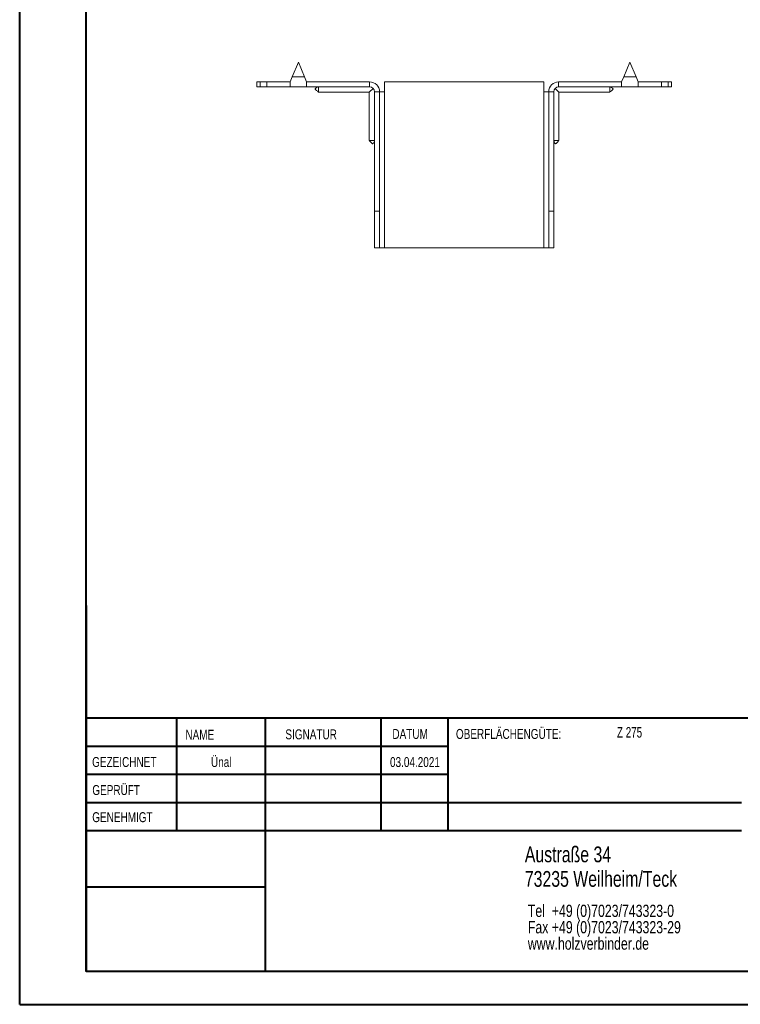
# Model space of a CAD drawing. Header units: millimetres. Extents: x 0 to 210, y 0 to 297.
# Tile 1 of 6: x 0 to 109, y 0 to 149. Entities that reach past the tile are written whole.
import ezdxf

# ---------------------------------------------------------------- set-up
doc = ezdxf.new("R2010")
doc.units = ezdxf.units.MM
doc.styles.add('SLDTEXTSTYLE0', font='TXT', dxfattribs={"width": 0.75})
doc.styles.add('SLDTEXTSTYLE2', font='TXT', dxfattribs={"width": 0.7})

# ---------------------------------------------------------------- blocks, each defined once
blk = doc.blocks.new('SW_NOTE_0')
at = {"color": 0, "linetype": 'Continuous', "lineweight": 0, "char_height": 1.8521, "attachment_point": 1, "style": 'SLDTEXTSTYLE0'}
for s, insert in [('Tel  +49 (0)7023/743323-0', (0, 2.39)), ('Fax +49 (0)7023/743323-29', (0, -0.08)), ('www.holzverbinder.de', (0, -2.55))]:
    blk.add_mtext(s, dxfattribs=dict(at, insert=insert))

msp = doc.modelspace()

# ---------------------------------------------------------------- linework, layer by layer
at = {"color": 7, "linetype": 'Continuous', "lineweight": 40}
for p, q in [((0.08, 0.21), (0.08, 297.21)), ((10.08, 5.21), (10.08, 292.21)), ((10.11, 60.37), (10.11, 5.12)), ((205.08, 43.37), (10.11, 43.37)), ((23.71, 43.37), (23.71, 26.37)), ((37.1, 43.37), (37.1, 5.12)), ((54.51, 43.37), (54.51, 26.37)), ((64.71, 26.37), (64.71, 43.37)), ((64.71, 39.1), (10.11, 39.1)), ((64.71, 34.87), (10.11, 34.87)), ((108.91, 30.62), (10.11, 30.62)), ((108.91, 26.37), (10.11, 26.37)), ((37.1, 17.87), (10.11, 17.87)), ((10.11, 13.71), (10.08, 13.71)), ((10.11, 9.46), (10.08, 9.46)), ((10.08, 5.21), (205.08, 5.21)), ((0.08, 0.21), (210.08, 0.21))]:
    msp.add_line(p, q, dxfattribs=at)
at = {"color": 7, "linetype": 'Continuous', "lineweight": 15}
for p, q in [((42.1, 142.33), (41.16, 140.08)), ((43.03, 140.08), (42.1, 142.33)), ((92.1, 142.33), (91.16, 140.08)), ((93.03, 140.08), (92.1, 142.33)), ((41.16, 140.08), (40.85, 139.33)), ((41.16, 140.08), (43.03, 140.08)), ((43.35, 139.33), (43.03, 140.08)), ((91.16, 140.08), (90.85, 139.33)), ((91.16, 140.08), (93.03, 140.08)), ((93.35, 139.33), (93.03, 140.08)), ((35.85, 139.33), (35.85, 138.58)), ((35.85, 139.33), (36.35, 139.33)), ((36.35, 138.58), (35.85, 138.58)), ((36.35, 139.33), (36.35, 138.58)), ((36.35, 139.33), (37.35, 139.33)), ((37.35, 138.58), (36.35, 138.58)), ((37.35, 138.58), (37.35, 139.33)), ((40.85, 139.33), (37.35, 139.33)), ((40.85, 138.58), (37.35, 138.58)), ((40.85, 139.33), (40.85, 138.58)), ((40.85, 138.58), (43.35, 138.58)), ((43.35, 138.58), (43.35, 139.33)), ((52.85, 139.33), (43.35, 139.33)), ((52.85, 138.58), (43.35, 138.58)), ((52.8, 137.78), (53.38, 138.36)), ((52.85, 138.58), (52.85, 139.33)), ((55.1, 137.83), (55.1, 139.33)), ((79.1, 139.33), (55.1, 139.33)), ((79.1, 139.33), (79.1, 137.83)), ((80.82, 138.36), (81.4, 137.78)), ((81.35, 138.58), (81.35, 139.33)), ((81.35, 139.33), (90.85, 139.33)), ((81.35, 138.58), (90.85, 138.58)), ((90.85, 139.33), (90.85, 138.58)), ((90.85, 138.58), (93.35, 138.58)), ((93.35, 138.58), (93.35, 139.33)), ((93.35, 139.33), (96.85, 139.33)), ((93.35, 138.58), (96.85, 138.58)), ((96.85, 138.58), (96.85, 139.33)), ((96.85, 139.33), (97.85, 139.33)), ((97.85, 138.58), (96.85, 138.58)), ((97.85, 138.58), (97.85, 139.33)), ((97.85, 139.33), (98.35, 139.33)), ((98.35, 138.58), (97.85, 138.58)), ((98.35, 138.58), (98.35, 139.33)), ((45.15, 137.78), (52.8, 137.78)), ((52.8, 137.78), (52.8, 130.51)), ((53.6, 137.83), (54.35, 137.83)), ((53.6, 119.83), (53.6, 137.83)), ((54.35, 119.83), (54.35, 137.83)), ((54.35, 137.83), (55.1, 137.83)), ((55.1, 114.33), (55.1, 137.83)), ((79.1, 137.83), (79.1, 114.33)), ((79.1, 137.83), (79.85, 137.83)), ((80.6, 137.83), (79.85, 137.83)), ((79.85, 119.83), (79.85, 137.83)), ((80.6, 119.83), (80.6, 137.83)), ((81.4, 137.78), (89.05, 137.78)), ((81.4, 130.51), (81.4, 137.78)), ((54.35, 119.83), (53.6, 119.83)), ((53.6, 114.33), (53.6, 119.83)), ((54.35, 114.33), (54.35, 119.83)), ((79.85, 119.83), (80.6, 119.83)), ((79.85, 114.33), (79.85, 119.83)), ((80.6, 114.33), (80.6, 119.83)), ((53.6, 114.33), (54.35, 114.33)), ((54.35, 114.33), (55.1, 114.33)), ((79.1, 114.33), (55.1, 114.33)), ((79.1, 114.33), (79.85, 114.33)), ((79.85, 114.33), (80.6, 114.33))]:
    msp.add_line(p, q, dxfattribs=at)
at = {"color": 7, "linetype": 'Continuous', "lineweight": 0}
for p, q in [((64.71, 39.12), (10.11, 39.12)), ((23.71, 5.21), (23.71, 5.12)), ((54.51, 5.21), (54.51, 5.12))]:
    msp.add_line(p, q, dxfattribs=at)
at = {"color": 7, "linetype": 'Continuous', "lineweight": 15}
for centre, radius, start, end in [((52.85, 137.83), 1.5, 0, 90), ((52.85, 137.83), 0.75, 0, 90), ((81.35, 137.83), 1.5, 90, 180), ((81.35, 137.83), 0.75, 90, 180)]:
    msp.add_arc(centre, radius, start, end, dxfattribs=at)
for points, knots in [([(45.15, 138.58), (45.03, 138.54), (44.86, 138.48), (44.69, 138.37), (44.65, 138.31), (44.64, 138.27), (44.64, 138.24), (44.66, 138.19), (44.72, 138.11), (44.9, 137.98), (45.05, 137.86), (45.15, 137.77)], [0, 0, 0, 0, 0.285501, 0.392615, 0.433608, 0.452355, 0.47104, 0.511905, 0.562272, 0.6953, 1, 1, 1, 1]), ([(45.15, 138.58), (45.15, 138.5), (45.15, 138.3), (45.15, 138.04), (45.15, 137.85), (45.15, 137.76), (45.15, 137.78), (45.15, 137.79)], [0, 0, 0, 0, 0.176999, 0.437532, 0.698072, 0.958616, 1, 1, 1, 1]), ([(89.04, 137.77), (89.12, 137.84), (89.25, 137.96), (89.43, 138.08), (89.52, 138.17), (89.55, 138.24), (89.55, 138.27), (89.54, 138.31), (89.51, 138.35), (89.36, 138.48), (89.19, 138.53), (89.05, 138.58)], [0, 0, 0, 0, 0.256731, 0.386951, 0.489173, 0.528771, 0.547318, 0.566205, 0.608673, 0.662214, 1, 1, 1, 1]), ([(89.05, 138.58), (89.05, 138.5), (89.05, 138.3), (89.05, 138.04), (89.05, 137.85), (89.05, 137.76), (89.05, 137.78), (89.05, 137.79)], [0, 0, 0, 0, 0.176999, 0.437532, 0.698072, 0.958616, 1, 1, 1, 1]), ([(52.79, 130.52), (52.86, 130.43), (52.98, 130.3), (53.1, 130.13), (53.19, 130.04), (53.26, 130.01), (53.29, 130.01), (53.33, 130.02), (53.37, 130.05), (53.5, 130.2), (53.55, 130.37), (53.6, 130.51)], [0, 0, 0, 0, 0.256731, 0.386951, 0.489173, 0.528771, 0.547318, 0.566205, 0.608673, 0.662214, 1, 1, 1, 1]), ([(52.8, 130.51), (52.81, 130.51), (52.82, 130.51), (52.98, 130.51), (53.21, 130.51), (53.42, 130.51), (53.54, 130.51), (53.6, 130.51)], [0, 0, 0, 0, 0.217783, 0.478083, 0.738383, 0.867316, 1, 1, 1, 1]), ([(80.6, 130.51), (80.64, 130.39), (80.69, 130.23), (80.8, 130.06), (80.86, 130.02), (80.9, 130.01), (80.93, 130.01), (80.98, 130.03), (81.06, 130.09), (81.19, 130.27), (81.32, 130.42), (81.4, 130.52)], [0, 0, 0, 0, 0.285501, 0.392615, 0.433608, 0.452355, 0.47104, 0.511905, 0.562272, 0.6953, 1, 1, 1, 1]), ([(81.39, 130.51), (81.38, 130.51), (81.37, 130.51), (81.21, 130.51), (80.99, 130.51), (80.77, 130.51), (80.66, 130.51), (80.6, 130.51)], [0, 0, 0, 0, 0.217783, 0.478083, 0.738383, 0.867316, 1, 1, 1, 1])]:
    msp.add_open_spline(points, degree=3, knots=knots, dxfattribs=at)

# ---------------------------------------------------------------- block references
at = {"color": 7, "linetype": 'Continuous', "lineweight": 0}
msp.add_blockref('SW_NOTE_0', (76.7, 12.85), dxfattribs=at)

# ---------------------------------------------------------------- texts
for s, insert, char_height, attachment_point, style in [('NAME', (25.07, 41.62), 1.5, 1, 'SLDTEXTSTYLE0'), ('SIGNATUR', (40.14, 41.68), 1.5, 1, 'SLDTEXTSTYLE0'), ('DATUM', (56.28, 41.74), 1.5, 1, 'SLDTEXTSTYLE0'), ('OBERFLÄCHENGÜTE:', (65.86, 41.74), 1.5, 1, 'SLDTEXTSTYLE0'), ('Z 275', (90.14, 42.03), 1.587, 1, 'SLDTEXTSTYLE2'), ('GEZEICHNET', (11, 37.51), 1.5, 1, 'SLDTEXTSTYLE0'), ('Ünal', (30.47, 37.5), 1.499, 2, 'SLDTEXTSTYLE0'), ('03.04.2021', (59.68, 37.5), 1.499, 2, 'SLDTEXTSTYLE0'), ('GEPRÜFT', (11.03, 33.28), 1.5, 1, 'SLDTEXTSTYLE0'), ('GENEHMIGT', (11.02, 29.19), 1.5, 1, 'SLDTEXTSTYLE0'), ('Austraße 34', (76.25, 24.02), 2.3813, 1, 'SLDTEXTSTYLE0'), ('73235 Weilheim/Teck', (76.25, 20.32), 2.3813, 1, 'SLDTEXTSTYLE0')]:
    msp.add_mtext(s, dxfattribs=dict(at, insert=insert, char_height=char_height, attachment_point=attachment_point, style=style))

doc.saveas('drawing.dxf')
